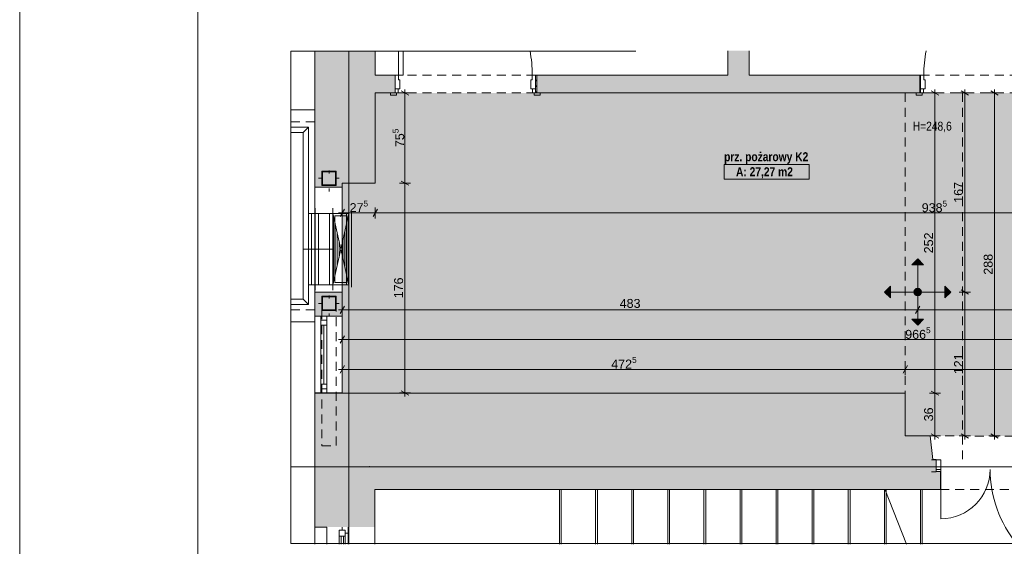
# Paper-space layout 'A-56 UKŁAD SUFITÓW PODWIESZONYCH' of a CAD drawing. Header units: millimetres. Extents: x 0 to 800, y 0 to 594.
# Tile 2 of 27: x 0 to 165, y 118 to 207. Entities that reach past the tile are written whole.
import ezdxf
from ezdxf.xclip import XClip

# ---------------------------------------------------------------- set-up
doc = ezdxf.new("R2010")
doc.units = ezdxf.units.MM
doc.header["$MEASUREMENT"] = 0
doc.header["$XCLIPFRAME"] = 0
for name, pattern in [('DASHDOT', [254, 127, -63.5, 0, -63.5]), ('DASHDOTX2', [1000, 500, -250, 0, -250]), ('DOT2', [3, 0.5, -2.5]), ('GESTRICHELT2', [93.75, 62.5, -31.25]), ('Przer. długie kreski', [2.5, 1.5, -1]), ('PRZERYWANA_DU_A', [550, 350, -200])]:
    doc.linetypes.add(name, pattern=pattern)
for name, color, linetype, lineweight in [('A_Arkusz_Nr_pióra__1', 7, 'Continuous', 20), ('A_strefy_Nr_pióra__1', 7, 'Continuous', 20), ('A_sufity projektowane wymiary_Nr_pióra__1', 7, 'Continuous', 20), ('A_sufity projektowane wymiary_Nr_pióra__2', 8, 'Continuous', 13), ('A_ściany proj_Nr_pióra__1', 7, 'Continuous', 20), ('A_ściany_Nr_pióra__1', 7, 'Continuous', 20), ('Drzwi Archicad_Nr_pióra__1', 7, 'Continuous', 20), ('Drzwi Archicad_Nr_pióra__3', 252, 'Continuous', 13)]:
    doc.layers.add(name, color=color, linetype=linetype, lineweight=lineweight)
for name, color, linetype in [('A_konstrukcja stalowa', 7, 'Continuous'), ('A_sufity projektowane', 7, 'Continuous'), ('A_ściany', 7, 'Continuous'), ('A_ściany proj', 7, 'Continuous'), ('Nowe_A_strefy', 7, 'Continuous'), ('Nowe_A_sufity projektowane opisy', 7, 'Continuous')]:
    doc.layers.add(name, color=color, linetype=linetype)
for name, color, linetype, lineweight, true_color in [('A_konstrukcja stalowa_Nr_pióra__10', 7, 'Continuous', 13, 0x4b4b4b), ('A_konstrukcja_Nr_pióra__10', 7, 'Continuous', 13, 0x4b4b4b), ('A_konstrukcja_Nr_pióra__4', 7, 'Continuous', 18, 0x4b4b4b), ('A_osie_Nr_pióra__16', 7, 'Continuous', 5, 0x0f0f0f), ('A_sanitarne_Nr_pióra__6', 7, 'Continuous', 13, 0xa9a9a9), ('A_schody_Nr_pióra__10', 7, 'Continuous', 13, 0x4b4b4b), ('A_schody_Nr_pióra__4', 7, 'Continuous', 18, 0x4b4b4b), ('A_sufity projektowane opisy_Nr_pióra__19', 7, 'Continuous', 5, 0x191919), ('A_ściany_Nr_pióra__10', 7, 'Continuous', 13, 0x4b4b4b), ('A_ściany_Nr_pióra__19', 7, 'Continuous', 5, 0x191919), ('Nowe_A_sufity projektowane opisy_Nr_pióra__19', 7, 'Continuous', 5, 0x191919), ('Okna Archicada_Nr_pióra__19', 7, 'Continuous', 5, 0x191919)]:
    doc.layers.add(name, color=color, linetype=linetype, lineweight=lineweight, true_color=true_color)
doc.styles.add('STYL_AUTOMATYCZNY_1', font='arial.ttf')
doc.styles.add('STYL_AUTOMATYCZNY_2', font='ARIALN.TTF')
doc.styles.add('STYL_AUTOMATYCZNY_4', font='arial.ttf')
doc.styles.add('STYL_AUTOMATYCZNY_5', font='ARIALN.TTF')
pattern_1 = [(45, (-3231.3042, -758.6796), (-0.49497475, 0.49497475), [])]

# ---------------------------------------------------------------- blocks, each defined once
blk = doc.blocks.new('Rysunek_11_11', base_point=(-3231.3, -758.68))
at = {"layer": 'A_konstrukcja stalowa', "linetype": 'Continuous', "lineweight": 0, "true_color": 0x252525}
h = blk.add_hatch(color=250, dxfattribs=at)
h.paths.add_polyline_path([(50.75, 178.71), (53.15, 178.71), (53.15, 181.11), (50.75, 181.11)])
h.paths.add_polyline_path([(50.85, 178.81), (50.85, 181.01), (53.05, 181.01), (53.05, 178.81)], flags=0)
h = blk.add_hatch(color=250, dxfattribs=at)
h.paths.add_polyline_path([(50.75, 157.71), (53.15, 157.71), (53.15, 160.11), (50.75, 160.11)])
h.paths.add_polyline_path([(50.85, 157.81), (50.85, 160.01), (53.05, 160.01), (53.05, 157.81)], flags=0)
at = {"layer": 'A_sufity projektowane', "linetype": 'Continuous', "lineweight": 0, "true_color": 0x4b4b4b}
h = blk.add_hatch(dxfattribs=at)
h.set_pattern_fill('do_wyburzenia_000b', color=251, style=0, pattern_type=2)
h.set_pattern_definition([(0, (148.473, 145.99256), (0, 0.75), [0, -0.75])])
h.paths.add_polyline_path([(54.15, 143.83), (148.68, 143.83), (148.68, 136.65), (193.64, 136.59), (193.64, 127.39), (241.4, 127.39), (241.4, 140.95), (247.4, 140.95), (247.4, 194.23), (59.69, 194.23), (59.69, 179.09), (54.15, 179.09)])
at = {"layer": 'A_ściany', "linetype": 'Continuous', "lineweight": 0, "true_color": 0x000000}
for points in [[(49.55, 201.33), (49.55, 179.09), (59.69, 179.09), (59.69, 201.33)], [(118.89, 201.33), (118.89, 197.23), (122.49, 197.23), (122.49, 201.33)], [(59.69, 197.23), (59.69, 194.23), (63.02, 194.23), (63.02, 197.23)], [(151.14, 197.23), (86.84, 197.23), (86.84, 194.23), (151.14, 194.23)], [(54.15, 179.09), (49.55, 179.09), (49.55, 178.41), (52.15, 178.41), (54.15, 178.41)], [(49.55, 156.77), (54.15, 156.77), (54.15, 160.81), (52.15, 160.81), (49.55, 160.81)], [(49.55, 143.83), (49.55, 121.34), (59.64, 121.34), (59.64, 127.63)], [(59.64, 127.63), (148.68, 127.63), (148.68, 143.83), (49.55, 143.83)], [(148.68, 136.65), (148.68, 127.63), (154.58, 127.63), (154.58, 130.67), (153.86, 130.67), (153.86, 132.69), (153.3, 132.69), (152.88, 136.65)]]:
    blk.add_hatch(color=18, dxfattribs=at).paths.add_polyline_path(points)
at = {"layer": 'A_ściany proj', "linetype": 'Continuous', "lineweight": 0, "true_color": 0x000000}
h = blk.add_hatch(dxfattribs=at)
h.set_pattern_fill('bloczki_ceramiczne_000b', color=18, style=0, pattern_type=2)
h.set_pattern_definition(pattern_1)
h.paths.add_polyline_path([(86.62, 194.23), (86.84, 194.23), (86.84, 197.23), (86.62, 197.23)])
h = blk.add_hatch(dxfattribs=at)
h.set_pattern_fill('bloczki_ceramiczne_000b', color=18, style=0, pattern_type=2)
h.set_pattern_definition(pattern_1)
h.paths.add_polyline_path([(151.14, 194.23), (151.24, 194.23), (151.24, 197.23), (151.14, 197.23)])
at = {"layer": 'Nowe_A_strefy', "linetype": 'Continuous', "lineweight": 0, "true_color": 0x191919}
blk.add_hatch(color=250, dxfattribs=at).paths.add_polyline_path([(150.77, 161.43, 1), (150.77, 160.19, 0.414214), (151.4, 160.81, 0.414214)])
at = {"layer": 'Nowe_A_sufity projektowane opisy', "linetype": 'Continuous', "lineweight": 0, "true_color": 0x191919}
for points in [[(150.77, 166.39), (149.77, 165.39), (151.77, 165.39)], [(145.19, 160.81), (146.19, 159.81), (146.19, 161.81)], [(156.35, 160.81), (155.35, 161.81), (155.35, 159.81)], [(150.77, 155.23), (151.77, 156.23), (149.77, 156.23)]]:
    blk.add_hatch(color=250, dxfattribs=at).paths.add_polyline_path(points)
at = {"layer": 'A_konstrukcja stalowa_Nr_pióra__10', "color": 251, "linetype": 'DOT2', "lineweight": 13, "true_color": 0x4b4b4b}
for p, q in [((51.95, 177.71), (51.95, 182.11)), ((50.15, 179.91), (53.75, 179.91)), ((51.95, 156.71), (51.95, 161.11)), ((50.15, 158.91), (53.75, 158.91))]:
    blk.add_line(p, q, dxfattribs=at)
at = {"layer": 'A_konstrukcja stalowa_Nr_pióra__10', "color": 251, "linetype": 'Continuous', "lineweight": 13, "true_color": 0x4b4b4b}
for p, q in [((53.15, 181.11), (50.75, 181.11)), ((50.75, 181.11), (50.75, 178.71)), ((50.85, 178.81), (50.85, 181.01)), ((50.85, 181.01), (53.05, 181.01)), ((53.05, 181.01), (53.05, 178.81)), ((53.15, 178.71), (53.15, 181.11)), ((50.75, 178.71), (53.15, 178.71)), ((53.05, 178.81), (50.85, 178.81)), ((53.15, 160.11), (50.75, 160.11)), ((50.75, 160.11), (50.75, 157.71)), ((50.85, 157.81), (50.85, 160.01)), ((50.85, 160.01), (53.05, 160.01)), ((53.05, 160.01), (53.05, 157.81)), ((53.15, 157.71), (53.15, 160.11)), ((50.75, 157.71), (53.15, 157.71)), ((53.05, 157.81), (50.85, 157.81))]:
    blk.add_line(p, q, dxfattribs=at)
at = {"layer": 'A_konstrukcja stalowa_Nr_pióra__10', "color": 251, "linetype": 'Przer. długie kreski', "lineweight": 13, "true_color": 0x4b4b4b, "flags": 128}
blk.add_lwpolyline([(50.75, 134.97), (53.15, 134.97), (53.15, 157.71), (50.75, 157.71)], close=True, dxfattribs=at)
at = {"layer": 'A_konstrukcja_Nr_pióra__10', "color": 251, "linetype": 'Przer. długie kreski', "lineweight": 13, "true_color": 0x4b4b4b}
for p, q in [((148.68, 194.23), (148.68, 143.83)), ((158.28, 194.23), (158.28, 132.63))]:
    blk.add_line(p, q, dxfattribs=at)
at = {"layer": 'A_osie_Nr_pióra__16', "color": 250, "linetype": 'DASHDOTX2', "lineweight": 5, "true_color": 0x0f0f0f}
for p, q in [((55.29, 201.33), (55.29, 118.49)), ((58.68, 131.47), (45.45, 131.47)), ((255.1, 131.47), (58.68, 131.47)), ((58.68, 131.47), (58.68, 131.47))]:
    blk.add_line(p, q, dxfattribs=at)
blk.add_point((58.68, 131.47), dxfattribs=at)
at = {"layer": 'A_sanitarne_Nr_pióra__6', "color": 253, "linetype": 'Continuous', "lineweight": 13, "true_color": 0xa9a9a9}
for p, q in [((45.45, 188.51), (48.49, 188.51)), ((48.49, 188.51), (47.59, 187.61)), ((48.49, 188.51), (48.49, 158.71)), ((45.45, 187.61), (47.59, 187.61)), ((47.59, 187.61), (47.59, 159.61)), ((52.59, 174.01), (48.49, 174.01)), ((48.99, 174.01), (48.99, 162.01)), ((49.59, 174.91), (49.59, 161.11)), ((50.19, 162.01), (50.19, 174.01)), ((51.99, 174.01), (51.99, 162.01)), ((52.59, 174.91), (52.59, 161.11)), ((52.59, 174.91), (52.59, 161.11)), ((55.29, 174.01), (52.59, 162.01)), ((52.59, 174.01), (55.29, 162.01)), ((52.59, 174.01), (55.29, 174.01)), ((52.67, 173.65), (52.67, 162.37)), ((54.94, 173.61), (52.94, 173.61)), ((52.94, 173.61), (52.94, 162.41)), ((54.89, 162.01), (54.89, 174.01)), ((54.94, 162.41), (54.94, 173.61)), ((55.21, 173.65), (55.21, 162.37)), ((55.29, 174.91), (55.29, 161.11)), ((55.69, 174.41), (55.69, 161.61)), ((52.99, 172.24), (52.99, 163.78)), ((54.89, 172.24), (54.89, 163.78)), ((53.31, 170.83), (53.31, 165.19)), ((54.58, 170.83), (54.58, 165.19)), ((53.62, 169.42), (53.62, 166.6)), ((54.26, 169.42), (54.26, 166.6)), ((52.94, 162.41), (54.94, 162.41)), ((48.49, 162.01), (52.59, 162.01)), ((52.59, 162.01), (55.29, 162.01)), ((45.45, 159.61), (47.59, 159.61)), ((48.49, 158.71), (45.45, 158.71)), ((48.49, 158.71), (47.59, 159.61))]:
    blk.add_line(p, q, dxfattribs=at)
at = {"layer": 'A_sanitarne_Nr_pióra__6', "color": 253, "linetype": 'DASHDOT', "lineweight": 13, "true_color": 0xa9a9a9}
blk.add_line((47.59, 168.01), (52.59, 168.01), dxfattribs=at)
at = {"layer": 'A_schody_Nr_pióra__10', "color": 251, "linetype": 'GESTRICHELT2', "lineweight": 13, "true_color": 0x4b4b4b}
for p, q in [((90.94, 127.63), (90.94, 118.49)), ((97, 127.63), (97, 118.49)), ((103.06, 127.63), (103.06, 118.49)), ((109.12, 127.63), (109.12, 118.49)), ((115.18, 127.63), (115.18, 118.49)), ((121.24, 127.63), (121.24, 118.49)), ((127.3, 127.63), (127.3, 118.49)), ((133.36, 127.63), (133.36, 118.49)), ((139.42, 127.63), (139.42, 118.49)), ((145.48, 127.63), (145.48, 118.49)), ((151.54, 127.63), (151.54, 118.49))]:
    blk.add_line(p, q, dxfattribs=at)
at = {"layer": 'A_schody_Nr_pióra__4', "color": 251, "linetype": 'Continuous', "lineweight": 18, "true_color": 0x4b4b4b}
for p, q in [((90.64, 118.49), (90.64, 127.63)), ((96.7, 118.49), (96.7, 127.63)), ((102.76, 118.49), (102.76, 127.63)), ((108.82, 118.49), (108.82, 127.63)), ((114.88, 118.49), (114.88, 127.63)), ((120.94, 118.49), (120.94, 127.63)), ((127, 118.49), (127, 127.63)), ((133.06, 118.49), (133.06, 127.63)), ((139.12, 118.49), (139.12, 127.63)), ((145.18, 118.49), (145.18, 127.63)), ((145.23, 127.71), (148.91, 118.49)), ((151.24, 118.49), (151.24, 127.63))]:
    blk.add_line(p, q, dxfattribs=at)
at = {"layer": 'A_strefy_Nr_pióra__1', "color": 7, "linetype": 'Continuous', "lineweight": 20}
for p, q in [((118.27, 182.22), (118.27, 179.75)), ((118.27, 182.22), (132.55, 182.22)), ((132.55, 182.22), (132.55, 179.75)), ((118.27, 179.75), (132.55, 179.75))]:
    blk.add_line(p, q, dxfattribs=at)
at = {"layer": 'A_sufity projektowane opisy_Nr_pióra__19', "color": 250, "linetype": 'PRZERYWANA_DU_A', "lineweight": 5, "true_color": 0x191919, "flags": 128}
blk.add_lwpolyline([(255, 118.59), (45.55, 118.59), (45.55, 201.23), (255, 201.23)], close=True, dxfattribs=at)
at = {"layer": 'A_sufity projektowane wymiary_Nr_pióra__1', "color": 7, "linetype": 'Continuous', "lineweight": 20}
for p, q in [((65.31, 193.87), (64.06, 194.59)), ((154.3, 193.87), (153.06, 194.59)), ((159.31, 193.87), (158.06, 194.59)), ((164.3, 193.87), (163.06, 194.59)), ((64.06, 179.45), (65.31, 178.73)), ((54.51, 174.72), (53.79, 173.47)), ((60.05, 174.72), (59.33, 173.47)), ((158.06, 161.17), (159.31, 160.45)), ((54.51, 158.46), (53.79, 157.21)), ((151.13, 158.46), (150.41, 157.21)), ((54.51, 153.46), (53.79, 152.21)), ((54.51, 148.46), (53.79, 147.21)), ((149.04, 148.46), (148.32, 147.21)), ((64.06, 144.23), (65.31, 143.51)), ((153.06, 144.19), (154.3, 143.47)), ((153.06, 137.01), (154.3, 136.29)), ((158.06, 137.01), (159.31, 136.29)), ((163.06, 137.01), (164.3, 136.29))]:
    blk.add_line(p, q, dxfattribs=at)
at = {"layer": 'A_sufity projektowane wymiary_Nr_pióra__2', "color": 8, "linetype": 'Continuous', "lineweight": 13}
for p, q in [((65.62, 194.23), (63.75, 194.23)), ((64.69, 194.23), (64.69, 194.84)), ((64.69, 179.09), (64.69, 194.23)), ((154.62, 194.23), (152.74, 194.23)), ((153.68, 194.23), (153.68, 194.84)), ((153.68, 143.83), (153.68, 194.23)), ((159.62, 194.23), (157.74, 194.23)), ((158.68, 194.23), (158.68, 194.84)), ((158.68, 160.81), (158.68, 194.23)), ((164.62, 194.23), (162.74, 194.23)), ((163.68, 194.23), (163.68, 194.84)), ((163.68, 136.65), (163.68, 194.23)), ((65.62, 179.09), (63.75, 179.09)), ((64.69, 143.87), (64.69, 179.09)), ((53.53, 174.09), (54.15, 174.09)), ((54.15, 173.15), (54.15, 175.03)), ((54.15, 174.09), (59.69, 174.09)), ((59.69, 173.15), (59.69, 175.03)), ((59.69, 174.09), (247.4, 174.09)), ((159.62, 160.81), (157.74, 160.81)), ((158.68, 136.65), (158.68, 160.81)), ((54.15, 156.89), (54.15, 158.77)), ((150.77, 156.89), (150.77, 158.77)), ((53.53, 157.83), (54.15, 157.83)), ((54.15, 157.83), (150.77, 157.83)), ((150.77, 157.83), (247.4, 157.83)), ((54.15, 151.89), (54.15, 153.77)), ((53.53, 152.83), (54.15, 152.83)), ((54.15, 152.83), (247.4, 152.83)), ((53.53, 147.83), (54.15, 147.83)), ((54.15, 146.89), (54.15, 148.77)), ((54.15, 147.83), (148.68, 147.83)), ((148.68, 146.89), (148.68, 148.77)), ((148.68, 147.83), (193.64, 147.83)), ((65.62, 143.87), (63.75, 143.87)), ((64.69, 143.26), (64.69, 143.87)), ((154.62, 143.83), (152.74, 143.83)), ((153.68, 136.65), (153.68, 143.83)), ((154.62, 136.65), (152.74, 136.65)), ((153.68, 136.04), (153.68, 136.65)), ((159.62, 136.65), (157.74, 136.65)), ((158.68, 136.04), (158.68, 136.65)), ((164.62, 136.65), (162.74, 136.65)), ((163.68, 136.04), (163.68, 136.65))]:
    blk.add_line(p, q, dxfattribs=at)
at = {"layer": 'A_ściany proj_Nr_pióra__1', "color": 7, "linetype": 'Continuous', "lineweight": 20, "flags": 128}
for points in [[(86.84, 197.23), (86.62, 197.23)], [(86.62, 197.23), (86.62, 194.23)], [(86.84, 194.23), (86.84, 197.23)], [(151.24, 197.23), (151.14, 197.23)], [(151.14, 197.23), (151.14, 194.23)], [(151.24, 194.23), (151.24, 197.23)], [(86.62, 194.23), (86.84, 194.23)], [(151.14, 194.23), (151.24, 194.23)]]:
    blk.add_lwpolyline(points, dxfattribs=at)
at = {"layer": 'A_ściany_Nr_pióra__1', "color": 7, "linetype": 'Continuous', "lineweight": 20}
for p, q in [((63.02, 197.23), (63.02, 194.93)), ((86.62, 197.23), (86.62, 194.93)), ((151.24, 197.23), (151.24, 194.93)), ((63.02, 194.23), (62.28, 194.23)), ((63.02, 194.93), (63.02, 194.23)), ((86.62, 194.93), (86.62, 194.23)), ((86.62, 194.23), (87.36, 194.23)), ((151.24, 194.23), (150.5, 194.23)), ((151.24, 194.93), (151.24, 194.23)), ((52.15, 178.41), (49.55, 178.41)), ((52.15, 178.41), (54.15, 178.41)), ((52.15, 160.81), (49.55, 160.81)), ((52.15, 160.81), (54.15, 160.81)), ((49.55, 156.77), (54.15, 156.77)), ((153.86, 132.63), (153.12, 132.63)), ((153.86, 132.63), (153.86, 131.03)), ((153.86, 130.63), (153.12, 130.63)), ((153.86, 131.03), (153.86, 130.63)), ((49.55, 122.43), (49.55, 118.49)), ((51.55, 121.34), (51.55, 118.49)), ((59.64, 121.34), (59.64, 118.49))]:
    blk.add_line(p, q, dxfattribs=at)
at = {"layer": 'A_ściany_Nr_pióra__1', "color": 7, "linetype": 'Continuous', "lineweight": 20, "flags": 128}
for points in [[(49.55, 201.33), (49.55, 179.09)], [(59.69, 197.23), (59.69, 201.33)], [(118.89, 201.33), (118.89, 197.23)], [(122.49, 197.23), (122.49, 201.33)], [(63.02, 197.23), (59.69, 197.23)], [(118.89, 197.23), (86.84, 197.23)], [(86.84, 197.23), (86.84, 194.23)], [(151.14, 197.23), (122.49, 197.23)], [(151.14, 194.23), (151.14, 197.23)], [(59.69, 179.09), (59.69, 194.23)], [(59.69, 194.23), (63.02, 194.23)], [(86.84, 194.23), (151.14, 194.23)], [(49.55, 179.09), (49.55, 178.41)], [(54.15, 178.41), (54.15, 179.09)], [(54.15, 179.09), (59.69, 179.09)], [(49.55, 160.81), (49.55, 156.77)], [(54.15, 156.77), (54.15, 160.81)], [(49.55, 143.87), (54.15, 143.87)], [(49.55, 143.83), (49.55, 121.34)], [(148.68, 143.83), (49.55, 143.83)], [(148.68, 136.65), (148.68, 143.83)], [(152.88, 136.65), (148.68, 136.65)], [(153.3, 132.69), (152.88, 136.65)], [(153.86, 132.69), (153.3, 132.69)], [(153.86, 130.67), (153.86, 132.69)], [(154.58, 130.67), (153.86, 130.67)], [(154.58, 127.63), (154.58, 130.67)], [(59.64, 121.34), (59.64, 127.63)], [(59.64, 127.63), (148.68, 127.63)], [(148.68, 127.63), (154.58, 127.63)], [(49.55, 121.34), (51.55, 121.34)]]:
    blk.add_lwpolyline(points, dxfattribs=at)
at = {"layer": 'A_ściany_Nr_pióra__10', "color": 251, "linetype": 'Continuous', "lineweight": 13, "true_color": 0x4b4b4b}
for p, q in [((49.55, 191.41), (45.45, 191.41)), ((49.55, 155.81), (45.45, 155.81))]:
    blk.add_line(p, q, dxfattribs=at)
at = {"layer": 'A_ściany_Nr_pióra__10', "color": 251, "linetype": 'Przer. długie kreski', "lineweight": 13, "true_color": 0x4b4b4b}
for p, q in [((49.55, 189.41), (45.45, 189.41)), ((49.55, 157.81), (45.45, 157.81)), ((152.88, 136.65), (183.5, 136.59)), ((154.58, 127.63), (183.1, 127.63))]:
    blk.add_line(p, q, dxfattribs=at)
at = {"layer": 'A_ściany_Nr_pióra__19', "color": 250, "linetype": 'Continuous', "lineweight": 5, "true_color": 0x191919}
for p, q in [((49.55, 156.77), (49.55, 143.87)), ((54.15, 143.87), (54.15, 156.77))]:
    blk.add_line(p, q, dxfattribs=at)
at = {"layer": 'Drzwi Archicad_Nr_pióra__1', "color": 7, "linetype": 'Continuous', "lineweight": 20}
for p, q in [((153.86, 132.63), (153.12, 132.63)), ((153.86, 132.63), (153.12, 132.63)), ((153.86, 132.63), (154.66, 132.63)), ((153.86, 131.03), (153.86, 132.63)), ((153.86, 132.63), (153.86, 131.03)), ((153.86, 132.63), (153.86, 131.03)), ((154.66, 132.63), (154.66, 131.03)), ((153.86, 130.63), (153.12, 130.63)), ((153.86, 130.63), (153.12, 130.63)), ((154.66, 131.03), (153.86, 131.03)), ((153.86, 131.03), (153.86, 130.63)), ((153.86, 131.03), (153.86, 130.63)), ((154.66, 131.03), (154.66, 122.75))]:
    blk.add_line(p, q, dxfattribs=at)
for centre, radius, start, end in [((154.66, 131.03), 8.28, 270, 0), ((182.7, 131.03), 19.76, 180, 219.3978)]:
    blk.add_arc(centre, radius, start, end, dxfattribs=at)
at = {"layer": 'Drzwi Archicad_Nr_pióra__3', "color": 252, "linetype": 'Continuous', "lineweight": 13}
for p, q in [((63.58, 201.33), (63.58, 197.23)), ((64.38, 197.23), (64.38, 201.33)), ((63.02, 194.93), (63.02, 197.23)), ((63.02, 197.23), (63.58, 197.23)), ((63.02, 197.23), (63.02, 194.93)), ((63.02, 197.23), (63.02, 194.93)), ((63.58, 197.23), (63.58, 196.43)), ((63.58, 197.23), (64.38, 197.23)), ((86.06, 196.43), (86.06, 197.23)), ((86.06, 197.23), (86.62, 197.23)), ((86.62, 197.23), (86.62, 194.93)), ((86.62, 197.23), (86.62, 194.93)), ((86.62, 197.23), (86.62, 194.93)), ((151.8, 197.23), (151.24, 197.23)), ((151.24, 197.23), (151.24, 194.93)), ((151.24, 197.23), (151.24, 194.93)), ((151.24, 197.23), (151.24, 194.93)), ((151.8, 196.43), (151.8, 197.23)), ((63.58, 196.43), (63.82, 196.43)), ((63.82, 196.43), (63.82, 194.93)), ((85.82, 194.93), (85.82, 196.43)), ((85.82, 196.43), (86.06, 196.43)), ((152.04, 196.43), (151.8, 196.43)), ((152.04, 194.93), (152.04, 196.43)), ((63.28, 194.23), (62.28, 194.23)), ((62.28, 194.23), (62.28, 193.85)), ((63.02, 194.23), (62.28, 194.23)), ((63.02, 194.23), (62.28, 194.23)), ((62.28, 193.85), (63.28, 193.85)), ((63.02, 194.93), (63.02, 194.23)), ((63.52, 194.93), (63.02, 194.93)), ((63.82, 194.93), (63.02, 194.93)), ((63.02, 194.93), (63.02, 194.23)), ((63.02, 194.93), (63.02, 194.23)), ((63.02, 194.23), (63.52, 194.23)), ((63.28, 193.85), (63.28, 194.23)), ((63.52, 194.23), (63.52, 194.93)), ((86.62, 194.93), (85.82, 194.93)), ((86.12, 194.93), (86.12, 194.23)), ((86.62, 194.93), (86.12, 194.93)), ((86.12, 194.23), (86.62, 194.23)), ((87.36, 194.23), (86.36, 194.23)), ((86.36, 194.23), (86.36, 193.85)), ((86.36, 193.85), (87.36, 193.85)), ((86.62, 194.23), (86.62, 194.93)), ((86.62, 194.93), (86.62, 194.23)), ((86.62, 194.93), (86.62, 194.23)), ((86.62, 194.23), (87.36, 194.23)), ((86.62, 194.23), (87.36, 194.23)), ((87.36, 193.85), (87.36, 194.23)), ((150.5, 193.85), (150.5, 194.23)), ((150.5, 194.23), (151.5, 194.23)), ((151.24, 194.23), (150.5, 194.23)), ((151.24, 194.23), (150.5, 194.23)), ((151.5, 193.85), (150.5, 193.85)), ((151.24, 194.23), (151.24, 194.93)), ((151.24, 194.93), (151.74, 194.93)), ((151.24, 194.93), (152.04, 194.93)), ((151.24, 194.93), (151.24, 194.23)), ((151.24, 194.93), (151.24, 194.23)), ((151.74, 194.23), (151.24, 194.23)), ((151.5, 194.23), (151.5, 193.85)), ((151.74, 194.93), (151.74, 194.23))]:
    blk.add_line(p, q, dxfattribs=at)
at = {"layer": 'Drzwi Archicad_Nr_pióra__3', "color": 252, "linetype": 'Przer. długie kreski', "lineweight": 13}
for p, q in [((86.62, 197.23), (63.02, 197.23)), ((151.24, 197.23), (174.84, 197.23)), ((86.62, 194.23), (63.02, 194.23)), ((151.24, 194.23), (174.84, 194.23))]:
    blk.add_line(p, q, dxfattribs=at)
at = {"layer": 'Drzwi Archicad_Nr_pióra__3', "color": 252, "linetype": 'Continuous', "lineweight": 13}
for centre, start, end in [((63.58, 197.23), 0, 10.5087), ((174.28, 197.23), 169.4913, 180)]:
    blk.add_arc(centre, 22.48, start, end, dxfattribs=at)
at = {"layer": 'Nowe_A_sufity projektowane opisy_Nr_pióra__19', "color": 250, "linetype": 'Continuous', "lineweight": 5, "true_color": 0x191919}
for p, q in [((150.77, 166.39), (149.77, 165.39)), ((151.77, 165.39), (149.77, 165.39)), ((150.77, 166.39), (151.77, 165.39)), ((150.77, 160.81), (150.77, 165.39)), ((145.19, 160.81), (146.19, 161.81)), ((145.19, 160.81), (146.19, 159.81)), ((146.19, 161.81), (146.19, 159.81)), ((150.77, 160.81), (146.19, 160.81)), ((150.77, 160.81), (155.35, 160.81)), ((150.77, 160.81), (150.77, 156.23)), ((155.35, 159.81), (155.35, 161.81)), ((156.35, 160.81), (155.35, 161.81)), ((156.35, 160.81), (155.35, 159.81)), ((149.77, 156.23), (151.77, 156.23)), ((150.77, 155.23), (149.77, 156.23)), ((150.77, 155.23), (151.77, 156.23))]:
    blk.add_line(p, q, dxfattribs=at)
blk.add_circle((150.77, 160.81), 0.623, dxfattribs=at)
blk.add_circle((150.77, 160.81), 0.623, dxfattribs=at)
at = {"layer": 'Okna Archicada_Nr_pióra__19', "color": 250, "linetype": 'Continuous', "lineweight": 5, "true_color": 0x191919}
for p, q in [((52.15, 178.41), (49.55, 178.41)), ((49.55, 160.81), (49.55, 178.41)), ((52.15, 178.41), (54.15, 178.41)), ((54.15, 160.81), (54.15, 178.41)), ((52.15, 160.81), (49.55, 160.81)), ((52.15, 160.81), (54.15, 160.81)), ((51.55, 156.77), (50.55, 156.77)), ((50.55, 156.77), (50.55, 143.87)), ((50.55, 156.07), (51.55, 156.07)), ((51.55, 143.87), (51.55, 156.77)), ((51.55, 155.27), (50.55, 155.27)), ((51.05, 145.37), (51.05, 155.27)), ((51.55, 145.37), (50.55, 145.37)), ((50.55, 144.57), (51.55, 144.57)), ((50.55, 143.87), (51.55, 143.87)), ((54.65, 120.84), (53.65, 120.84)), ((53.65, 120.84), (53.65, 118.49)), ((54.15, 121.34), (54.15, 120.84)), ((54.65, 118.49), (54.65, 120.84)), ((55.15, 121.34), (55.15, 120.34)), ((53.65, 119.84), (54.65, 119.84)), ((53.95, 118.49), (53.95, 119.84)), ((54.35, 118.49), (54.35, 119.84)), ((54.65, 120.34), (55.15, 120.34)), ((55.15, 118.49), (55.15, 120.34))]:
    blk.add_line(p, q, dxfattribs=at)
at = {"layer": 'A_konstrukcja_Nr_pióra__4', "color": 251, "linetype": 'Continuous', "lineweight": 18, "true_color": 0x4b4b4b, "insert": (153.22, 188.52), "char_height": 1.5, "attachment_point": 5, "style": 'STYL_AUTOMATYCZNY_2'}
blk.add_mtext('\\A1;{\\pqc;\\fArial Narrow|b0|i0|c238|p0;\\W1.000000;H=248,6}', dxfattribs=at)
at = {"layer": 'A_strefy_Nr_pióra__1', "color": 7, "linetype": 'Continuous', "lineweight": 20, "char_height": 1.5, "attachment_point": 1, "style": 'STYL_AUTOMATYCZNY_5'}
for s, insert in [('\\A1;{\\pql;\\fArial Narrow|b1|i0|c238|p0;\\W1.000000;prz. pożarowy K2}', (118.27, 184.28)), ('\\A1;{\\pql;\\fArial Narrow|b1|i0|c238|p0;\\W1.000000;A: 27,27 m2}', (120.27, 181.76))]:
    blk.add_mtext(s, dxfattribs=dict(at, insert=insert))
at = {"layer": 'A_sufity projektowane wymiary_Nr_pióra__1', "color": 7, "linetype": 'Continuous', "lineweight": 20, "insert": (64.99, 185.14), "char_height": 1.5, "attachment_point": 7, "rotation": 90, "style": 'STYL_AUTOMATYCZNY_1'}
blk.add_mtext('\\A1;{\\pql;\\fArial|b0|i0|c238|p0;\\W1.000000;75\\fArial|b0|i0|c238|p0;\\W1.000000;\\A1{\\H.66x;\\S5^  ;}}', dxfattribs=at)
at = {"layer": 'A_sufity projektowane wymiary_Nr_pióra__1', "color": 7, "linetype": 'Continuous', "lineweight": 20, "char_height": 1.5, "attachment_point": 7, "style": 'STYL_AUTOMATYCZNY_1'}
for s, insert in [('\\A1;{\\pql;\\fArial|b0|i0|c238|p0;\\W1.000000;27\\fArial|b0|i0|c238|p0;\\W1.000000;\\A1{\\H.66x;\\S5^  ;}}', (55.39, 173.79)), ('\\A1;{\\pql;\\fArial|b0|i0|c238|p0;\\W1.000000;938\\fArial|b0|i0|c238|p0;\\W1.000000;\\A1{\\H.66x;\\S5^  ;}}', (151.45, 173.78)), ('\\A1;{\\pql;\\fArial|b0|i0|c238|p0;\\W1.000000;966\\fArial|b0|i0|c238|p0;\\W1.000000;\\A1{\\H.66x;\\S5^  ;}}', (148.68, 152.52)), ('\\A1;{\\pql;\\fArial|b0|i0|c238|p0;\\W1.000000;472\\fArial|b0|i0|c238|p0;\\W1.000000;\\A1{\\H.66x;\\S5^  ;}}', (99.32, 147.53))]:
    blk.add_mtext(s, dxfattribs=dict(at, insert=insert))
at = {"layer": 'A_sufity projektowane wymiary_Nr_pióra__1', "color": 7, "linetype": 'Continuous', "lineweight": 20, "char_height": 1.5, "attachment_point": 7, "rotation": 90, "style": 'STYL_AUTOMATYCZNY_4'}
for s, insert, width in [('\\A1;{\\pql;\\fArial|b0|i0|c238|p0;\\W1.000000;167}', (158.38, 175.8), 3.4323), ('\\A1;{\\pql;\\fArial|b0|i0|c238|p0;\\W1.000000;252}', (153.38, 167.31), 3.4323), ('\\A1;{\\pql;\\fArial|b0|i0|c238|p0;\\W1.000000;288}', (163.38, 163.72), 3.4323), ('\\A1;{\\pql;\\fArial|b0|i0|c238|p0;\\W1.000000;176}', (64.39, 159.76), 3.4323), ('\\A1;{\\pql;\\fArial|b0|i0|c238|p0;\\W1.000000;121}', (158.38, 147.01), 3.4323), ('\\A1;{\\pql;\\fArial|b0|i0|c238|p0;\\W1.000000;36}', (153.38, 139.1), 2.2882)]:
    blk.add_mtext(s, dxfattribs=dict(at, insert=insert, width=width))
at = {"layer": 'A_sufity projektowane wymiary_Nr_pióra__1', "color": 7, "linetype": 'Continuous', "lineweight": 20, "insert": (100.74, 158.13), "char_height": 1.5, "width": 3.4323, "attachment_point": 7, "style": 'STYL_AUTOMATYCZNY_4'}
blk.add_mtext('\\A1;{\\pql;\\fArial|b0|i0|c238|p0;\\W1.000000;483}', dxfattribs=at)

psp = doc.layouts.new('A-56 UKŁAD SUFITÓW PODWIESZONYCH')

# ---------------------------------------------------------------- linework, layer by layer
at = {"layer": 'A_Arkusz_Nr_pióra__1', "color": 7, "linetype": 'Continuous', "lineweight": 20}
psp.add_line((29.9, 589.1), (29.9, 4.9), dxfattribs=at)
at = {"layer": 'A_Arkusz_Nr_pióra__1', "color": 7, "linetype": 'Continuous', "lineweight": 20, "flags": 128}
psp.add_lwpolyline([(0, 594), (800, 594), (800, 0), (0, 0)], close=True, dxfattribs=at)

# ---------------------------------------------------------------- block references
at = {"color": 37, "linetype": 'Continuous', "lineweight": 5, "true_color": 0x656532}
ref = psp.add_blockref('Rysunek_11_11', (-3231.3, -758.68), dxfattribs=at)
XClip(ref).set_block_clipping_path([(45.44600072, 118.486823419), (255.10000072, 201.3300651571)])

doc.saveas('drawing.dxf')
